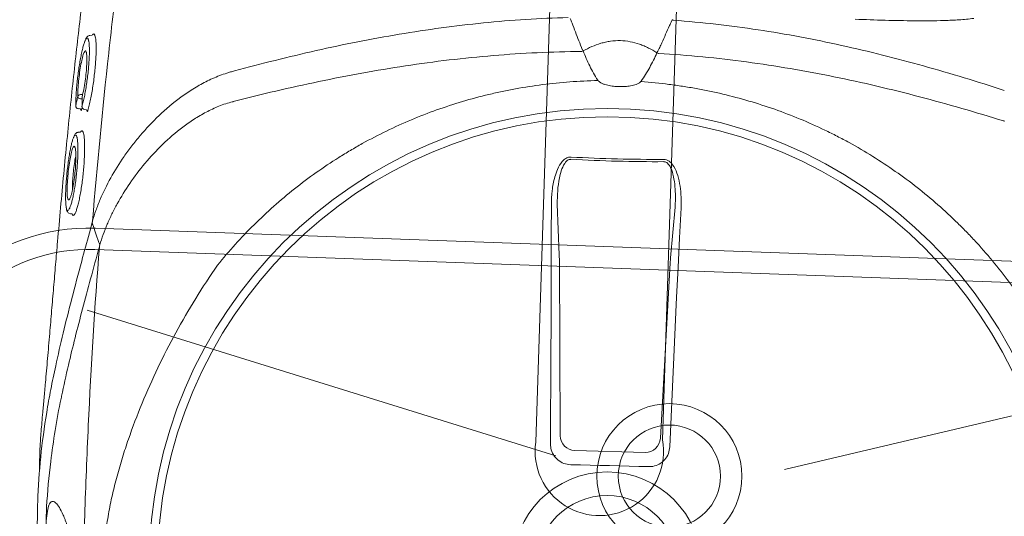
# Model space of a CAD drawing. Header units: millimetres. Extents: x 297264 to 416219, y -77299 to -23696.
# Tile 179 of 187: x 349233 to 349463, y -26375 to -26259. Entities that reach past the tile are written whole.
import ezdxf

# ---------------------------------------------------------------- set-up
doc = ezdxf.new("R2010")
doc.units = ezdxf.units.MM
doc.header["$LTSCALE"] = 2.5
for name, color, linetype, lineweight in [('CKD Equipments', 252, 'Continuous', 0), ('EQUIPMENT', 210, 'Continuous', 0), ('HATCH LIGHT', 250, 'Continuous', 0), ('K Equipment', 30, 'Continuous', 9)]:
    doc.layers.add(name, color=color, linetype=linetype, lineweight=lineweight)

# ---------------------------------------------------------------- blocks, each defined once
blk = doc.blocks.new('H-WASH')
at = {"layer": 'CKD Equipments', "color": 4}
for p, q in [((-2.566, -16.927), (-13.624, -13.925)), ((2.781, -17.054), (14.192, -13.925))]:
    blk.add_line(p, q, dxfattribs=at)
for points in [[(-13.5, -38), (13.5, -38, 0.414214), (18, -33.5), (18, -16.5, 0.414214), (13.5, -12), (-13.5, -12, 0.414214), (-18, -16.5), (-18, -33.5, 0.414214)], [(-13.5, -37.5), (13.5, -37.5, 0.414214), (17.5, -33.5), (17.5, -16.5, 0.414214), (13.5, -12.5), (-13.5, -12.5, 0.414214), (-17.5, -16.5), (-17.5, -33.5, 0.414214)]]:
    blk.add_lwpolyline(points, format="xyb", close=True, dxfattribs=at)
for radius in [1.693, 1.193]:
    blk.add_circle((0.1, -17.305), radius, dxfattribs=at)
blk = doc.blocks.new('G$C62143A14')
at = {"linetype": 'Continuous', "lineweight": 0}
for p, q in [((48.57, 345.63), (48.03, 345.57)), ((45.34, 329.13), (45.33, 329.04)), ((46.79, 328.96), (46.78, 328.89)), ((45.95, 328.38), (46.32, 328.34)), ((46.82, 328.73), (46.75, 328.33)), ((47.41, 328.22), (47.77, 328.17)), ((46.65, 322.92), (46.12, 322.87)), ((186.05, 310.43), (185.4, 298.56)), ((159.41, 298.28), (158.51, 310.14)), ((44.97, 303.8), (45.36, 303.77)), ((45.65, 303.41), (45.51, 303.55)), ((45.8, 303.47), (45.65, 303.41)), ((49.57, 299.48), (50.21, 302.26)), ((161.16, 256.1), (159.47, 297.14)), ((185.36, 297.41), (184.56, 256.36)), ((181.11, 252.93), (164.68, 252.75))]:
    blk.add_line(p, q, dxfattribs=at)
at = {"linetype": 'Continuous', "lineweight": 0, "flags": 128}
for points in [[(158.93, 254.16), (158.73, 261.15), (158.52, 268.13), (158.3, 275.11), (158.08, 282.09), (157.85, 289.07), (157.62, 296.03), (157.38, 303), (157.14, 309.95)], [(187.42, 310.28), (187.32, 303.32), (187.24, 296.35), (187.15, 289.38), (187.08, 282.4), (187.01, 275.42), (186.94, 268.44), (186.88, 261.45), (186.82, 254.46)], [(50.36, 301.27), (50.36, 301.27), (50.36, 301.27)], [(51.87, 297.29), (51.12, 299.29), (50.37, 301.26)], [(182.02, 249.63), (179.75, 249.61), (177.48, 249.59), (175.2, 249.56), (172.93, 249.54), (170.66, 249.51), (168.39, 249.49), (166.11, 249.46), (163.84, 249.43)]]:
    blk.add_lwpolyline(points, dxfattribs=at)
at = {"linetype": 'Continuous', "lineweight": 0}
for radius in [106.93, 105, 22.05, 16.56]:
    blk.add_circle((173.18, 226), radius, dxfattribs=at)
for centre, radius, start, end in [((177.96, 356.51), 6.29, 334.3284, 337.7748), ((157.41, 358.16), 13.42, 294.4256, 295.9261), ((157.61, 342.91), 6.49, 29.2266, 32.2639), ((186.11, 358.47), 13.42, 245.3063, 246.8069), ((46.34, 331.01), 0.662, 90.4906, 162.5797), ((46.36, 331.4), 0.685, 195.9711, 268.143), ((46.03, 329.07), 0.7, 182.9235, 263.468), ((47.48, 328.91), 0.7, 181.8037, 263.5226), ((168.31, 679.42), 358.79, 268.8832, 272.3492), ((168.31, 679.3), 358.14, 268.8832, 272.3493), ((164.68, 256.28), 3.53, 182.7979, 269.9804), ((181.03, 256.45), 3.53, 271.252, 358.4345)]:
    blk.add_arc(centre, radius, start, end, dxfattribs=at)
for centre, major_axis, start_param, end_param in [((159.19, 296.52), (0.09, -3.5), 1.744011, 2.093077), ((185.66, 296.81), (-0.02, -3.5), 4.190109, 4.539174)]:
    blk.add_ellipse(centre, major_axis=major_axis, ratio=0.086139, start_param=start_param, end_param=end_param, dxfattribs=at)
for points, knots in [([(48.93, 381.81), (48.6, 379.21), (47.9, 373.59), (47.04, 365.37), (46.3, 357.46), (45.69, 350.42), (45.11, 343.22), (44.57, 335.88), (44.05, 328.44), (43.55, 320.81), (43.08, 313.03), (42.64, 305.12), (42.26, 298.03), (41.95, 291.8), (41.68, 286.4), (41.42, 281.01), (41.15, 275.42), (40.92, 270.71), (40.72, 266.92), (40.56, 263.77), (40.38, 260.45), (40.21, 257.38), (40.08, 254.83), (39.98, 252.7), (39.9, 250.79), (39.84, 248.9), (39.83, 247.83), (39.91, 243.32)], [0, 0, 0, 0, 0.063316, 0.137046, 0.187379, 0.237747, 0.288072, 0.337874, 0.387718, 0.437523, 0.488782, 0.540075, 0.591317, 0.625909, 0.660493, 0.695746, 0.730982, 0.771161, 0.791716, 0.812265, 0.841912, 0.872106, 0.896195, 0.920292, 0.944907, 0.969526, 1, 1, 1, 1]), ([(50.21, 302.26), (50.81, 315.39), (51.6, 328.49), (53.06, 348.08), (53.59, 354.61), (54.76, 367.64), (55.39, 374.15), (56.07, 380.65)], [0, 0, 0, 0, 0.5, 0.5, 0.75, 0.75, 1, 1, 1, 1]), ([(254.16, 356.97), (253.59, 356.87), (253.02, 356.78), (251.88, 356.63), (251.31, 356.57), (249.59, 356.4), (248.44, 356.3), (245, 356.08), (242.7, 355.98), (238.08, 355.85), (235.77, 355.81), (231.14, 355.77), (228.82, 355.77), (226.5, 355.78)], [0, 0, 0, 0, 0.0625, 0.0625, 0.125, 0.125, 0.25, 0.25, 0.5, 0.5, 0.75, 0.75, 1, 1, 1, 1]), ([(82.05, 338.49), (88.31, 340.43), (94.62, 342.26), (104.17, 344.77), (107.37, 345.57), (113.78, 347.08), (117, 347.79), (126.68, 349.77), (133.19, 350.9), (143.02, 352.25), (146.31, 352.64), (152.9, 353.29), (156.2, 353.56), (159.5, 353.76)], [0, 0, 0, 0, 0.25, 0.25, 0.375, 0.375, 0.5, 0.5, 0.75, 0.75, 0.875, 0.875, 1, 1, 1, 1]), ([(159.99, 353.53), (160.13, 353.19), (160.28, 352.84), (160.43, 352.5), (160.72, 351.82), (161.01, 351.14), (161.3, 350.47), (161.59, 349.79), (161.88, 349.11), (162.18, 348.43), (162.47, 347.76), (162.76, 347.08), (163.05, 346.4)], [0.0002616, 0.0002616, 0.0002616, 0.0002616, 0.00188464, 0.00188464, 0.00188464, 0.00508207, 0.00508207, 0.00508207, 0.00827951, 0.00827951, 0.00827951, 0.01147698, 0.01147698, 0.01147698, 0.01147698]), ([(180.5, 346.27), (181.01, 347.27), (181.28, 347.96), (181.56, 348.64), (181.83, 349.32), (182.11, 350.01), (182.38, 350.69), (182.66, 351.38), (182.94, 352.06), (183.21, 352.74), (183.35, 353.09), (183.49, 353.44), (183.64, 353.79)], [0, 0, 0, 0, 0.00319655, 0.00319655, 0.00319655, 0.00639307, 0.00639307, 0.00639307, 0.00958958, 0.00958958, 0.00958958, 0.01121538, 0.01121538, 0.01121538, 0.01121538]), ([(184.11, 354.02), (187.42, 353.89), (190.73, 353.7), (197.33, 353.19), (200.62, 352.87), (210.48, 351.74), (217.01, 350.75), (226.74, 348.97), (229.97, 348.33), (236.41, 346.95), (239.63, 346.22), (249.23, 343.92), (255.57, 342.23), (261.88, 340.42)], [0, 0, 0, 0, 0.125, 0.125, 0.25, 0.25, 0.5, 0.5, 0.625, 0.625, 0.75, 0.75, 1, 1, 1, 1]), ([(180.5, 346.27), (179.86, 346.65), (179.19, 347.01), (178.15, 347.48), (177.8, 347.62), (177.09, 347.9), (176.73, 348.02), (174.91, 348.58), (173.41, 348.82), (171.09, 348.8), (170.32, 348.73), (169.18, 348.53), (168.8, 348.44), (168.06, 348.25), (167.7, 348.14), (165.9, 347.54), (164.56, 346.88), (163.28, 346.09)], [0, 0, 0, 0, 0.125, 0.125, 0.1875, 0.1875, 0.25, 0.25, 0.5, 0.5, 0.625, 0.625, 0.6875, 0.6875, 0.75, 0.75, 1, 1, 1, 1]), ([(48.03, 345.57), (47.98, 345.55), (47.79, 345.55), (47.54, 345.37), (47.32, 345.13), (47.17, 344.9), (47.09, 344.69), (47.01, 344.4)], [0, 0, 0, 0, 0.085263, 0.298133, 0.53129, 0.85157, 1, 1, 1, 1]), ([(47.79, 344.33), (47.76, 344.44), (47.68, 344.73), (47.54, 344.94), (47.34, 344.96), (47.17, 344.77), (47.05, 344.49), (47.01, 344.4)], [0, 0, 0, 0, 0.142974, 0.381895, 0.621008, 0.867279, 1, 1, 1, 1]), ([(49.13, 345.73), (49.16, 345.68), (49.25, 345.55), (49.38, 345.02), (49.51, 344.18), (49.59, 343.09), (49.63, 341.8), (49.62, 340.35), (49.57, 338.78), (49.47, 337.13), (49.34, 335.45), (49.17, 333.78), (48.96, 332.16), (48.73, 330.64), (48.47, 329.22), (48.28, 328.43), (48.19, 328.03)], [0, 0, 0, 0, 0.036944, 0.111064, 0.185167, 0.25898, 0.332797, 0.405887, 0.478972, 0.551758, 0.624553, 0.69822, 0.771885, 0.845998, 0.920119, 1, 1, 1, 1]), ([(48.57, 345.63), (48.57, 345.63), (48.63, 345.76), (48.69, 345.8), (48.74, 345.83)], [0, 0, 0, 0, 0.031421, 1, 1, 1, 1]), ([(48.74, 345.83), (48.76, 345.86), (48.87, 345.99), (49, 345.97), (49.09, 345.79), (49.13, 345.73)], [0, 0, 0, 0, 0.160118, 0.714475, 1, 1, 1, 1]), ([(162.9, 345.95), (156.01, 345.65), (149.15, 345.08), (138.9, 343.85), (135.48, 343.38), (128.69, 342.33), (125.3, 341.74), (115.17, 339.84), (108.47, 338.36), (98.51, 335.9), (95.2, 335.04), (88.61, 333.25), (85.33, 332.31), (82.06, 331.35)], [0, 0, 0, 0, 0.25, 0.25, 0.375, 0.375, 0.5, 0.5, 0.75, 0.75, 0.875, 0.875, 1, 1, 1, 1]), ([(163.28, 346.09), (163.79, 344.92), (164.33, 343.78), (165.22, 342.1), (165.53, 341.55), (166.18, 340.47), (166.53, 339.93), (166.9, 339.41)], [0, 0, 0, 0, 0.5, 0.5, 0.75, 0.75, 1, 1, 1, 1]), ([(177.03, 339.52), (177.39, 340.05), (177.72, 340.59), (178.35, 341.69), (178.65, 342.25), (179.5, 343.94), (180.02, 345.1), (180.5, 346.27)], [0, 0, 0, 0, 0.25, 0.25, 0.5, 0.5, 1, 1, 1, 1]), ([(262.02, 333.28), (258.73, 334.18), (255.43, 335.04), (248.8, 336.69), (245.48, 337.48), (235.46, 339.73), (228.74, 341.06), (218.57, 342.75), (215.17, 343.26), (208.35, 344.16), (204.93, 344.56), (194.65, 345.57), (187.78, 345.99), (180.88, 346.15)], [0, 0, 0, 0, 0.125, 0.125, 0.25, 0.25, 0.5, 0.5, 0.625, 0.625, 0.75, 0.75, 1, 1, 1, 1]), ([(47.01, 344.4), (46.98, 344.33), (46.88, 344.11), (46.69, 343.49), (46.46, 342.54), (46.24, 341.39), (46.03, 340.08), (45.84, 338.67), (45.67, 337.16), (45.53, 335.62), (45.42, 334.09), (45.34, 332.62), (45.3, 331.25), (45.3, 330.07), (45.32, 329.43), (45.34, 329.13)], [0, 0, 0, 0, 0.034967, 0.11668, 0.198521, 0.28284, 0.363401, 0.446271, 0.52675, 0.609595, 0.689692, 0.772207, 0.85087, 0.93183, 1, 1, 1, 1]), ([(46.79, 328.96), (46.87, 329.3), (47.03, 330), (47.26, 331.25), (47.48, 332.65), (47.66, 334.12), (47.82, 335.66), (47.94, 337.19), (48.02, 338.69), (48.07, 340.09), (48.07, 341.38), (48.03, 342.5), (47.95, 343.44), (47.87, 344.05), (47.8, 344.27), (47.79, 344.33)], [0, 0, 0, 0, 0.081121, 0.164592, 0.245691, 0.329206, 0.409093, 0.49132, 0.570813, 0.652715, 0.73066, 0.81084, 0.889237, 0.969944, 1, 1, 1, 1]), ([(45.71, 331.21), (45.69, 331.75), (45.67, 332.78), (45.76, 334.81), (45.94, 336.87), (46.19, 338.84), (46.49, 340.42), (46.71, 341.33), (46.82, 341.49), (46.83, 341.5)], [0, 0, 0, 0, 0.170858, 0.332147, 0.492014, 0.656195, 0.819988, 0.986588, 1, 1, 1, 1]), ([(47.35, 341.5), (47.4, 341.27), (47.51, 340.77), (47.56, 339.28), (47.52, 337.42), (47.37, 335.36), (47.13, 333.35), (46.9, 331.99), (46.76, 331.38), (46.73, 331.23)], [0, 0, 0, 0, 0.140566, 0.301933, 0.463305, 0.622013, 0.785773, 0.94855, 1, 1, 1, 1]), ([(46.83, 341.5), (46.92, 341.67), (47.11, 342.02), (47.29, 341.92), (47.35, 341.55), (47.35, 341.5)], [0, 0, 0, 0, 0.4462454, 0.9349282, 1, 1, 1, 1]), ([(50.2, 302.21), (50.41, 303.06), (50.64, 303.91), (51.18, 305.63), (51.48, 306.49), (52.46, 309.06), (53.22, 310.78), (54.96, 314.19), (55.94, 315.9), (57.56, 318.43), (58.13, 319.28), (59.03, 320.54), (59.34, 320.96), (59.96, 321.8), (60.29, 322.21), (61.93, 324.29), (63.33, 325.9), (66.37, 329.01), (68, 330.49), (70.64, 332.59), (71.56, 333.27), (73.48, 334.56), (74.47, 335.17), (76.51, 336.3), (77.56, 336.82), (79.2, 337.51), (79.75, 337.73), (80.6, 338.03), (80.88, 338.13), (81.46, 338.31), (81.75, 338.4), (82.04, 338.48)], [0, 0, 0, 0, 0.0625, 0.0625, 0.125, 0.125, 0.25, 0.25, 0.375, 0.375, 0.4375, 0.4375, 0.46875, 0.46875, 0.5, 0.5, 0.625, 0.625, 0.75, 0.75, 0.8125, 0.8125, 0.875, 0.875, 0.9375, 0.9375, 0.96875, 0.96875, 0.984375, 0.984375, 1, 1, 1, 1]), ([(79.75, 293.03), (82.31, 296.45), (85.04, 299.7), (90.82, 305.84), (93.86, 308.74), (100.26, 314.21), (103.61, 316.77), (108.01, 319.76), (108.9, 320.35), (110.69, 321.5), (111.6, 322.06), (114.34, 323.72), (116.19, 324.76), (121.81, 327.74), (125.65, 329.52), (133.49, 332.64), (137.5, 334), (142.63, 335.43), (143.66, 335.7), (145.73, 336.21), (146.78, 336.46), (149.91, 337.15), (152, 337.55), (158.29, 338.58), (162.49, 339.04), (166.97, 339.32)], [0, 0, 0, 0, 0.125, 0.125, 0.25, 0.25, 0.375, 0.375, 0.40625, 0.40625, 0.4375, 0.4375, 0.5, 0.5, 0.625, 0.625, 0.75, 0.75, 0.78125, 0.78125, 0.8125, 0.8125, 0.875, 0.875, 1, 1, 1, 1]), ([(166.9, 339.41), (166.97, 339.32), (167.04, 339.24), (167.21, 339.09), (167.3, 339.02), (167.59, 338.84), (167.79, 338.74), (168.21, 338.57), (168.43, 338.5), (168.86, 338.38), (169.08, 338.33), (169.74, 338.21), (170.18, 338.15), (171.08, 338.08), (171.53, 338.07), (172.43, 338.08), (172.88, 338.1), (173.77, 338.19), (174.21, 338.25), (174.86, 338.39), (175.08, 338.45), (175.51, 338.58), (175.72, 338.65), (176.14, 338.83), (176.35, 338.93), (176.63, 339.12), (176.72, 339.19), (176.89, 339.34), (176.96, 339.43), (177.03, 339.52)], [0, 0, 0, 0, 0.03125, 0.03125, 0.0625, 0.0625, 0.125, 0.125, 0.1875, 0.1875, 0.25, 0.25, 0.375, 0.375, 0.5, 0.5, 0.625, 0.625, 0.75, 0.75, 0.8125, 0.8125, 0.875, 0.875, 0.9375, 0.9375, 0.96875, 0.96875, 1, 1, 1, 1]), ([(176.96, 339.43), (179.33, 339.32), (181.45, 339.19), (184.64, 338.91), (185.7, 338.8), (187.83, 338.55), (188.88, 338.42), (194.15, 337.67), (198.29, 336.84), (206.46, 334.76), (210.49, 333.5), (216.42, 331.29), (218.39, 330.49), (221.31, 329.22), (222.28, 328.78), (224.21, 327.87), (225.17, 327.41), (229.93, 325.02), (233.59, 322.91), (240.66, 318.33), (244.06, 315.86), (248.96, 311.86), (250.56, 310.48), (252.91, 308.34), (253.69, 307.62), (255.22, 306.14), (255.98, 305.39), (259.71, 301.59), (262.53, 298.39), (265.16, 295.03)], [0, 0, 0, 0, 0.0625, 0.0625, 0.09375, 0.09375, 0.125, 0.125, 0.25, 0.25, 0.375, 0.375, 0.4375, 0.4375, 0.46875, 0.46875, 0.5, 0.5, 0.625, 0.625, 0.75, 0.75, 0.8125, 0.8125, 0.84375, 0.84375, 0.875, 0.875, 1, 1, 1, 1]), ([(45.34, 329.13), (45.4, 329.49), (45.46, 329.84), (45.52, 330.2), (45.58, 330.54), (45.64, 330.87), (45.71, 331.21)], [0, 0, 0, 0, 0.002000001, 0.002000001, 0.002000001, 0.003901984, 0.003901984, 0.003901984, 0.003901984]), ([(46.33, 331.68), (46.41, 331.68), (46.49, 331.68), (46.57, 331.68), (46.69, 331.69), (46.81, 331.69), (46.83, 331.69)], [0.0007933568, 0.0007933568, 0.0007933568, 0.0007933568, 0.0011395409, 0.0011395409, 0.0011395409, 0.0016472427, 0.0016472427, 0.0016472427, 0.0016472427]), ([(46.73, 331.23), (46.74, 330.87), (46.75, 330.51), (46.76, 330.15), (46.77, 329.75), (46.78, 329.36), (46.79, 328.96)], [0, 0, 0, 0, 0.002000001, 0.002000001, 0.002000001, 0.004171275, 0.004171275, 0.004171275, 0.004171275]), ([(81.91, 331.3), (81.36, 331.14), (80.83, 330.96), (79.77, 330.57), (79.26, 330.35), (77.73, 329.68), (76.75, 329.18), (75.33, 328.37), (74.86, 328.09), (73.94, 327.5), (73.48, 327.2), (72.15, 326.27), (71.29, 325.63), (68.84, 323.63), (67.32, 322.21), (64.5, 319.27), (63.18, 317.74), (60.74, 314.58), (59.62, 312.99), (57.58, 309.77), (56.66, 308.15), (55.43, 305.71), (55.04, 304.9), (54.31, 303.27), (53.97, 302.45), (53.04, 300), (52.53, 298.38), (52.13, 296.78)], [0, 0, 0, 0, 0.03125, 0.03125, 0.0625, 0.0625, 0.125, 0.125, 0.15625, 0.15625, 0.1875, 0.1875, 0.25, 0.25, 0.375, 0.375, 0.5, 0.5, 0.625, 0.625, 0.75, 0.75, 0.8125, 0.8125, 0.875, 0.875, 1, 1, 1, 1]), ([(46.74, 330.72), (46.69, 330.72), (46.56, 330.72), (46.42, 330.72), (46.34, 330.72)], [0, 0, 0, 0, 0.397181, 1, 1, 1, 1]), ([(46.32, 328.34), (46.36, 328.33), (46.44, 328.31), (46.52, 328.25), (46.56, 328.19), (46.57, 328.18), (46.57, 328.17), (46.57, 328.17), (46.57, 328.16)], [0, 0, 0, 0, 0.254985, 0.463826, 0.637296, 0.783337, 0.926867, 1, 1, 1, 1]), ([(46.75, 328.33), (46.73, 328.23), (46.71, 328.14), (46.67, 328.01), (46.66, 327.97), (46.63, 327.96), (46.62, 327.96), (46.61, 327.98), (46.6, 327.99), (46.59, 328.04), (46.58, 328.07), (46.58, 328.14), (46.58, 328.15), (46.57, 328.16)], [0, 0, 0, 0, 0.25, 0.25, 0.5, 0.5, 0.625, 0.625, 0.75, 0.75, 0.875, 0.875, 1, 1, 1, 1]), ([(47.77, 328.17), (47.78, 328.17), (47.82, 328.17), (47.9, 328.14), (47.97, 328.08), (48.01, 328.02), (48.01, 328), (48.01, 327.99), (48.01, 327.99)], [0, 0, 0, 0, 0.005493, 0.289143, 0.515025, 0.705708, 0.87243, 1, 1, 1, 1]), ([(48.19, 328.03), (48.18, 327.98), (48.15, 327.87), (48.1, 327.78), (48.05, 327.81), (48.02, 327.89), (48.01, 327.98), (48.01, 327.99)], [0, 0, 0, 0, 0.170931, 0.43557, 0.700344, 0.964272, 1, 1, 1, 1]), ([(46.12, 322.87), (46.08, 322.84), (45.89, 322.85), (45.64, 322.67), (45.42, 322.43), (45.27, 322.2), (45.19, 321.99), (45.11, 321.69)], [0, 0, 0, 0, 0.0760045, 0.2920195, 0.5221541, 0.8303026, 1, 1, 1, 1]), ([(45.89, 321.6), (45.87, 321.66), (45.81, 321.92), (45.67, 322.18), (45.47, 322.26), (45.28, 322.08), (45.16, 321.8), (45.11, 321.69)], [0, 0, 0, 0, 0.074975, 0.308763, 0.600633, 0.840221, 1, 1, 1, 1]), ([(47.15, 323.14), (47.22, 323.01), (47.36, 322.78), (47.52, 322.03), (47.64, 321.1), (47.73, 319.94), (47.78, 318.6), (47.78, 317.11), (47.75, 315.53), (47.67, 313.89), (47.55, 312.24), (47.4, 310.61), (47.22, 309.05), (47.01, 307.61), (46.77, 306.32), (46.53, 305.23), (46.28, 304.37), (46.03, 303.74), (45.88, 303.56), (45.8, 303.47)], [0, 0, 0, 0, 0.066966, 0.12566, 0.184351, 0.242449, 0.30055, 0.358196, 0.415842, 0.473121, 0.530398, 0.588231, 0.646066, 0.704525, 0.762985, 0.822038, 0.881088, 0.940546, 1, 1, 1, 1]), ([(46.65, 322.92), (46.66, 322.94), (46.72, 323.08), (46.78, 323.12), (46.83, 323.14)], [0, 0, 0, 0, 0.269637, 1, 1, 1, 1]), ([(46.83, 323.14), (46.86, 323.17), (46.97, 323.31), (47.07, 323.21), (47.15, 323.14)], [0, 0, 0, 0, 0.258674, 1, 1, 1, 1]), ([(45.11, 321.69), (45.09, 321.64), (45, 321.45), (44.84, 320.86), (44.63, 319.96), (44.44, 318.85), (44.25, 317.58), (44.09, 316.19), (43.95, 314.73), (43.84, 313.22), (43.76, 311.73), (43.71, 310.29), (43.69, 308.94), (43.71, 307.72), (43.77, 306.65), (43.85, 305.81), (43.93, 305.27), (43.99, 305.12), (44, 305.09)], [0, 0, 0, 0, 0.023226, 0.092931, 0.162639, 0.232676, 0.302714, 0.372201, 0.441684, 0.510683, 0.579678, 0.648044, 0.716408, 0.784299, 0.852186, 0.919822, 0.987451, 1, 1, 1, 1]), ([(44.77, 305.11), (44.81, 305.22), (44.93, 305.5), (45.13, 306.21), (45.35, 307.2), (45.55, 308.37), (45.74, 309.69), (45.91, 311.11), (46.04, 312.6), (46.14, 314.11), (46.21, 315.58), (46.24, 316.99), (46.22, 318.29), (46.18, 319.46), (46.1, 320.44), (46, 321.18), (45.92, 321.48), (45.89, 321.6)], [0, 0, 0, 0, 0.045419, 0.115839, 0.186799, 0.257754, 0.32863, 0.399501, 0.469663, 0.539816, 0.608957, 0.678085, 0.746838, 0.815591, 0.884388, 0.95319, 1, 1, 1, 1]), ([(45.03, 319.21), (45.08, 319.31), (45.23, 319.62), (45.41, 319.65), (45.5, 319.28), (45.51, 319.2)], [0, 0, 0, 0, 0.294516, 0.862877, 1, 1, 1, 1]), ([(157.14, 309.95), (157.13, 311.04), (157.12, 313.22), (157.56, 316.01), (158.26, 318.33), (159.01, 319.82), (159.93, 320.77), (160.64, 321.18), (161.14, 321.21), (161.33, 321.23)], [0, 0, 0, 0, 0.25332, 0.506196, 0.65059, 0.817687, 0.886369, 0.955719, 1, 1, 1, 1]), ([(161.31, 320.69), (161.18, 320.69), (160.86, 320.66), (160.54, 320.45), (160.2, 320.13), (159.65, 319.36), (159.16, 317.99), (158.7, 315.82), (158.44, 313.21), (158.49, 311.17), (158.51, 310.14)], [0, 0, 0, 0, 0.034894, 0.07906, 0.092988, 0.155615, 0.320186, 0.468315, 0.732642, 1, 1, 1, 1]), ([(182.99, 321.46), (183.22, 321.44), (183.67, 321.42), (184.43, 321.02), (185.38, 320.07), (186.27, 318.31), (186.94, 316.01), (187.36, 313.28), (187.4, 311.36), (187.42, 310.28)], [0, 0, 0, 0, 0.0522268, 0.1042313, 0.1923821, 0.3606157, 0.5543927, 0.7486822, 1, 1, 1, 1]), ([(186.05, 310.43), (186.05, 311.45), (186.05, 313.24), (185.78, 315.8), (185.34, 317.95), (184.73, 319.59), (184.06, 320.51), (183.55, 320.86), (183.22, 320.94), (183.06, 320.93), (183.01, 320.93)], [0, 0, 0, 0, 0.265211, 0.46586, 0.668447, 0.834858, 0.915193, 0.958561, 0.988769, 1, 1, 1, 1]), ([(44.19, 307.56), (44.18, 307.58), (44.1, 307.78), (44.03, 308.8), (43.99, 310.49), (44.06, 312.55), (44.21, 314.67), (44.44, 316.66), (44.72, 318.23), (44.92, 319.03), (45.02, 319.2), (45.03, 319.21)], [0, 0, 0, 0, 0.015121, 0.155418, 0.294804, 0.433435, 0.572075, 0.71203, 0.853105, 0.994782, 1, 1, 1, 1]), ([(45.51, 319.2), (45.57, 319.04), (45.69, 318.64), (45.79, 317.29), (45.81, 315.44), (45.72, 313.35), (45.53, 311.24), (45.28, 309.37), (44.99, 307.95), (44.8, 307.52), (44.72, 307.33)], [0, 0, 0, 0, 0.0984, 0.230543, 0.361452, 0.492139, 0.623641, 0.756097, 0.8899, 1, 1, 1, 1]), ([(45.26, 309.38), (45.24, 309.62), (45.2, 310.29), (45.23, 311.82), (45.32, 313.71), (45.49, 315.53), (45.65, 316.8), (45.75, 317.23), (45.77, 317.32)], [0, 0, 0, 0, 0.1171914, 0.3236173, 0.5316923, 0.7421657, 0.9517971, 1, 1, 1, 1]), ([(44.47, 307), (44.44, 307.01), (44.33, 307.03), (44.25, 307.33), (44.19, 307.56)], [0, 0, 0, 0, 0.26459, 1, 1, 1, 1]), ([(44.72, 307.33), (44.7, 307.27), (44.61, 307.01), (44.53, 307.01), (44.47, 307)], [0, 0, 0, 0, 0.212645, 1, 1, 1, 1]), ([(44, 305.09), (44.04, 304.8), (44.09, 304.57), (44.21, 304.32), (44.42, 304.02), (44.64, 303.9), (44.97, 303.8)], [0, 0, 0, 0, 0.150992, 0.540293, 0.796534, 1, 1, 1, 1]), ([(44, 305.09), (44.04, 304.95), (44.14, 304.63), (44.26, 304.57), (44.32, 304.54)], [0, 0, 0, 0, 0.453626, 1, 1, 1, 1]), ([(44.32, 304.54), (44.44, 304.58), (44.58, 304.62), (44.74, 305.04), (44.77, 305.11)], [0, 0, 0, 0, 0.8365957, 1, 1, 1, 1]), ([(45.51, 303.55), (45.47, 303.56), (45.41, 303.59), (45.37, 303.74), (45.36, 303.77)], [0, 0, 0, 0, 0.735294, 1, 1, 1, 1]), ([(50.2, 302.21), (50.19, 302.14), (50.18, 302.06), (50.17, 301.89), (50.18, 301.81), (50.21, 301.64), (50.23, 301.56), (50.28, 301.41), (50.32, 301.34), (50.36, 301.27)], [0, 0, 0, 0, 0.25, 0.25, 0.5, 0.5, 0.75, 0.75, 1, 1, 1, 1]), ([(50.2, 302.21), (50.2, 302.22), (50.2, 302.22), (50.21, 302.23), (50.21, 302.24), (50.21, 302.25), (50.21, 302.26)], [0, 0, 0, 0, 0.00003361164, 0.00003361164, 0.00003361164, 0.00009841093, 0.00009841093, 0.00009841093, 0.00009841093]), ([(45.6, 147.31), (45.02, 149.63), (44.08, 153.42), (43.14, 158.58), (42.52, 162.49), (42.07, 166.08), (41.78, 169.32), (41.57, 172.51), (41.43, 175.54), (41.32, 178.54), (41.24, 181.43), (41.18, 184.13), (41.11, 187.04), (41.05, 190.57), (40.96, 194.84), (40.86, 199.86), (40.72, 205.12), (40.58, 210.4), (40.42, 215.41), (40.27, 220), (40.12, 224.07), (39.98, 227.69), (39.87, 230.87), (39.8, 233.7), (39.73, 239.01), (39.98, 246.66), (40.84, 255.43), (41.86, 262.6), (42.9, 268.77), (44.25, 275.81), (46, 283.98), (47.78, 291.81), (49.04, 297.24), (49.57, 299.48)], [0, 0, 0, 0, 0.0593635, 0.0971043, 0.1348438, 0.1667324, 0.198607, 0.2201848, 0.2417788, 0.2633349, 0.278122, 0.2929063, 0.3080418, 0.3231723, 0.3441056, 0.3655953, 0.3864814, 0.4080077, 0.4295299, 0.4486306, 0.4683357, 0.4884205, 0.5086324, 0.5289688, 0.5492243, 0.6333183, 0.7152132, 0.756242, 0.7972696, 0.8516973, 0.906117, 0.9611972, 1, 1, 1, 1]), ([(52.02, 296.33), (51.42, 293.79), (50.23, 288.7), (48.59, 281.61), (47.1, 274.85), (45.67, 268), (44.9, 263.56), (44.47, 261.16)], [0, 0, 0, 0, 0.192621, 0.385484, 0.57846, 0.771235, 1, 1, 1, 1]), ([(55.29, 128.94), (54.17, 142.82), (53.27, 156.72), (51.87, 184.59), (51.39, 198.55), (50.98, 219.52), (50.9, 226.52), (50.84, 240.51), (50.86, 247.5), (51.08, 268.46), (51.45, 282.4), (52.02, 296.33)], [0, 0, 0, 0, 0.25, 0.25, 0.5, 0.5, 0.625, 0.625, 0.75, 0.75, 1, 1, 1, 1]), ([(265.16, 295.03), (266.9, 292.42), (268.56, 289.8), (271.72, 284.5), (273.22, 281.83), (276.08, 276.42), (277.43, 273.7), (279.98, 268.18), (281.17, 265.39), (283.41, 259.74), (284.44, 256.91), (285.85, 252.62), (286.3, 251.18), (287.14, 248.29), (287.54, 246.84), (288.29, 243.91), (288.64, 242.44), (289.27, 239.47), (289.55, 237.97), (290.02, 234.96), (290.22, 233.44), (290.43, 231.13), (290.49, 230.35), (290.55, 229.19), (290.56, 228.8), (290.59, 228.01), (290.6, 227.62), (290.62, 225.65), (290.56, 224.09), (290.35, 221.02), (290.18, 219.49), (289.77, 216.47), (289.52, 214.97), (288.95, 211.99), (288.63, 210.51), (287.95, 207.58), (287.58, 206.12), (286.8, 203.23), (286.38, 201.79), (285.07, 197.5), (284.11, 194.66), (280.98, 186.21), (278.56, 180.65), (274.42, 172.38), (272.96, 169.66), (269.9, 164.27), (268.3, 161.61), (266.62, 158.98)], [0, 0, 0, 0, 0.0625, 0.0625, 0.125, 0.125, 0.1875, 0.1875, 0.25, 0.25, 0.3125, 0.3125, 0.34375, 0.34375, 0.375, 0.375, 0.40625, 0.40625, 0.4375, 0.4375, 0.46875, 0.46875, 0.484375, 0.484375, 0.492188, 0.492188, 0.5, 0.5, 0.53125, 0.53125, 0.5625, 0.5625, 0.59375, 0.59375, 0.625, 0.625, 0.65625, 0.65625, 0.6875, 0.6875, 0.75, 0.75, 0.875, 0.875, 0.9375, 0.9375, 1, 1, 1, 1]), ([(81.21, 156.98), (79.47, 159.59), (77.81, 162.21), (74.65, 167.51), (73.14, 170.18), (70.29, 175.58), (68.94, 178.31), (66.39, 183.83), (65.2, 186.62), (62.96, 192.26), (61.93, 195.1), (60.52, 199.39), (60.07, 200.83), (59.22, 203.72), (58.82, 205.17), (58.08, 208.1), (57.73, 209.57), (57.1, 212.54), (56.82, 214.04), (56.34, 217.05), (56.15, 218.57), (55.94, 220.88), (55.88, 221.66), (55.82, 222.82), (55.8, 223.21), (55.78, 224), (55.77, 224.39), (55.75, 226.36), (55.8, 227.92), (56.02, 230.99), (56.19, 232.52), (56.6, 235.54), (56.85, 237.04), (57.42, 240.02), (57.73, 241.5), (58.42, 244.43), (58.79, 245.89), (59.57, 248.78), (59.98, 250.22), (61.29, 254.51), (62.26, 257.35), (65.39, 265.8), (67.81, 271.36), (71.95, 279.63), (73.4, 282.35), (76.46, 287.74), (78.07, 290.4), (79.75, 293.03)], [0, 0, 0, 0, 0.0625, 0.0625, 0.125, 0.125, 0.1875, 0.1875, 0.25, 0.25, 0.3125, 0.3125, 0.34375, 0.34375, 0.375, 0.375, 0.40625, 0.40625, 0.4375, 0.4375, 0.46875, 0.46875, 0.484375, 0.484375, 0.492187, 0.492187, 0.5, 0.5, 0.53125, 0.53125, 0.5625, 0.5625, 0.59375, 0.59375, 0.625, 0.625, 0.65625, 0.65625, 0.6875, 0.6875, 0.75, 0.75, 0.875, 0.875, 0.9375, 0.9375, 1, 1, 1, 1]), ([(44.47, 261.16), (44.44, 260.98), (43.93, 258.18), (43.23, 253.09), (42.27, 244.62), (41.92, 237.77), (41.88, 232.66), (41.9, 230.93), (41.91, 230.14)], [0, 0, 0, 0, 0.016162, 0.250764, 0.485322, 0.836539, 0.925214, 1, 1, 1, 1]), ([(163.84, 249.43), (163.3, 249.48), (162.2, 249.57), (160.74, 250.39), (159.63, 251.6), (159.05, 252.94), (158.97, 253.82), (158.93, 254.16)], [0, 0, 0, 0, 0.216319, 0.432689, 0.648031, 0.863773, 1, 1, 1, 1]), ([(186.82, 254.46), (186.77, 253.91), (186.65, 252.81), (185.8, 251.35), (184.55, 250.26), (183.21, 249.71), (182.35, 249.65), (182.02, 249.63)], [0, 0, 0, 0, 0.21899, 0.438068, 0.655087, 0.870478, 1, 1, 1, 1]), ([(42.51, 207.1), (42.47, 208.53), (42.43, 209.94), (42.38, 211.68), (42.37, 212.02), (42.35, 212.71), (42.34, 213.05), (42.31, 214.05), (42.29, 214.71), (42.25, 215.99), (42.23, 216.62), (42.2, 217.54), (42.19, 217.85), (42.17, 218.45), (42.16, 218.74), (42.12, 220.18), (42.08, 221.26), (42.04, 222.76), (42.02, 223.24), (41.99, 224.18), (41.98, 224.63), (41.95, 225.92), (41.93, 226.71), (41.91, 228.15), (41.9, 228.82), (41.9, 229.73), (41.9, 230.03), (41.91, 230.59), (41.91, 230.86), (41.94, 232.14), (41.98, 232.98), (42.12, 234.36), (42.22, 234.91), (42.39, 235.55), (42.46, 235.73), (42.56, 235.96), (42.6, 236.03), (42.68, 236.16), (42.72, 236.22), (42.93, 236.46), (43.12, 236.55), (43.54, 236.51), (43.78, 236.38), (44.29, 235.92), (44.57, 235.59), (45.17, 234.68), (45.49, 234.11), (45.93, 233.22), (46.01, 233.03), (46.19, 232.64), (46.28, 232.43), (46.55, 231.79), (46.73, 231.32), (47.11, 230.3), (47.3, 229.74), (47.69, 228.53), (47.89, 227.87), (48.28, 226.45), (48.47, 225.69), (48.86, 224.02), (49.05, 223.12), (49.33, 221.64), (49.42, 221.13), (49.59, 220.08), (49.68, 219.53), (49.84, 218.41), (49.92, 217.83), (50.04, 216.92), (50.07, 216.61), (50.15, 215.99), (50.18, 215.67), (50.35, 214.08), (50.46, 212.76), (50.59, 210.72), (50.63, 210.02), (50.68, 208.96), (50.7, 208.61), (50.72, 207.9), (50.73, 207.54), (50.76, 206.48), (50.77, 205.78), (50.78, 204.72), (50.78, 204.37), (50.78, 203.67), (50.77, 203.32), (50.75, 201.59), (50.71, 200.26), (50.62, 198.67), (50.6, 198.36), (50.56, 197.73), (50.54, 197.42), (50.47, 196.51), (50.42, 195.92), (50.26, 194.23), (50.14, 193.18), (49.94, 191.7), (49.87, 191.23), (49.73, 190.31), (49.65, 189.88), (49.43, 188.62), (49.27, 187.85), (48.95, 186.43), (48.79, 185.78), (48.55, 184.87), (48.46, 184.58), (48.3, 184.02), (48.22, 183.75), (47.82, 182.47), (47.5, 181.62), (46.89, 180.21), (46.6, 179.63), (46.18, 178.94), (46.04, 178.74), (45.78, 178.39), (45.65, 178.25), (45.28, 177.9), (45.05, 177.77), (44.63, 177.73), (44.44, 177.82), (44.09, 178.2), (43.94, 178.5), (43.73, 179.13), (43.66, 179.37), (43.57, 179.79), (43.54, 179.94), (43.48, 180.25), (43.46, 180.41), (43.32, 181.28), (43.24, 182.12), (43.14, 183.4), (43.12, 183.66), (43.09, 184.22), (43.07, 184.52), (43.03, 185.44), (43, 186.1), (42.95, 187.54), (42.93, 188.32), (42.89, 189.61), (42.88, 190.05), (42.86, 190.98), (42.85, 191.47), (42.82, 192.99), (42.79, 194.06), (42.76, 195.79), (42.75, 196.38), (42.73, 197.3), (42.72, 197.62), (42.71, 198.25), (42.7, 198.57), (42.67, 200.18), (42.64, 201.5), (42.6, 203.56), (42.58, 204.26), (42.54, 205.68), (42.53, 206.39), (42.51, 207.1)], [0, 0, 0, 0, 0.015625, 0.015625, 0.019531, 0.019531, 0.023438, 0.023438, 0.03125, 0.03125, 0.039063, 0.039063, 0.042969, 0.042969, 0.046875, 0.046875, 0.0625, 0.0625, 0.070313, 0.070313, 0.078125, 0.078125, 0.09375, 0.09375, 0.109375, 0.109375, 0.117188, 0.117188, 0.125, 0.125, 0.15625, 0.15625, 0.1875, 0.1875, 0.203125, 0.203125, 0.210938, 0.210938, 0.21875, 0.21875, 0.25, 0.25, 0.28125, 0.28125, 0.3125, 0.3125, 0.34375, 0.34375, 0.351563, 0.351563, 0.359375, 0.359375, 0.375, 0.375, 0.390625, 0.390625, 0.40625, 0.40625, 0.421875, 0.421875, 0.4375, 0.4375, 0.445313, 0.445313, 0.453125, 0.453125, 0.460938, 0.460938, 0.464844, 0.464844, 0.46875, 0.46875, 0.484375, 0.484375, 0.492188, 0.492188, 0.496094, 0.496094, 0.5, 0.5, 0.507813, 0.507813, 0.511719, 0.511719, 0.515625, 0.515625, 0.53125, 0.53125, 0.535156, 0.535156, 0.539063, 0.539063, 0.546875, 0.546875, 0.5625, 0.5625, 0.570313, 0.570313, 0.578125, 0.578125, 0.59375, 0.59375, 0.609375, 0.609375, 0.617188, 0.617188, 0.625, 0.625, 0.65625, 0.65625, 0.6875, 0.6875, 0.703125, 0.703125, 0.71875, 0.71875, 0.75, 0.75, 0.78125, 0.78125, 0.8125, 0.8125, 0.828125, 0.828125, 0.835938, 0.835938, 0.84375, 0.84375, 0.875, 0.875, 0.882812, 0.882812, 0.890625, 0.890625, 0.90625, 0.90625, 0.921875, 0.921875, 0.929687, 0.929687, 0.9375, 0.9375, 0.953125, 0.953125, 0.960937, 0.960937, 0.964844, 0.964844, 0.96875, 0.96875, 0.984375, 0.984375, 0.992187, 0.992187, 1, 1, 1, 1])]:
    blk.add_open_spline(points, degree=3, knots=knots, dxfattribs=at)
for points in [[(183.79, 354.13), (183.85, 354.1), (183.91, 354.07), (183.96, 354.04)], [(183.96, 354.04), (184.01, 354.01), (184.06, 354.01), (184.11, 354.02)], [(162.96, 345.94), (162.94, 345.94), (162.92, 345.95), (162.9, 345.95)], [(163.05, 346.4), (163.06, 346.39), (163.08, 346.39), (163.1, 346.38)], [(180.88, 346.15), (180.86, 346.14), (180.84, 346.13), (180.83, 346.13)], [(82.05, 338.49), (82.05, 338.49), (82.04, 338.48), (82.04, 338.48)], [(82.06, 331.35), (82.01, 331.33), (81.96, 331.32), (81.91, 331.3)], [(262.17, 333.24), (262.12, 333.25), (262.07, 333.27), (262.02, 333.28)], [(50.36, 301.27), (50.36, 301.27), (50.36, 301.27), (50.37, 301.26)], [(51.87, 297.29), (52.01, 297.13), (52.1, 296.95), (52.13, 296.78)], [(52.13, 296.78), (52.09, 296.63), (52.06, 296.48), (52.02, 296.33)]]:
    blk.add_open_spline(points, degree=3, dxfattribs=at)
at = {"layer": 'CKD Equipments'}
blk.add_arc((170.42, 252.78), 15, 173.8395, 12.3466, dxfattribs=at)
blk.add_arc((170.42, 252.78), 15, 173.8395, 12.3466, dxfattribs=at)
blk.add_arc((170.42, 252.78), 15, 173.8395, 12.3466, dxfattribs=at)
blk.add_arc((170.42, 252.78), 15, 173.8395, 12.3466, dxfattribs=at)
blk.add_arc((170.42, 252.78), 15, 173.8395, 12.3466, dxfattribs=at)
blk.add_arc((170.42, 252.78), 15, 173.8395, 12.3466, dxfattribs=at)
at = {"layer": 'EQUIPMENT'}
for points in [[(184.49, 414.24), (185.08, 255.99)], [(184.49, 414.24), (185.08, 255.99)], [(184.49, 414.24), (185.08, 255.99)], [(184.49, 414.24), (185.08, 255.99)], [(184.49, 414.24), (185.08, 255.99)], [(184.49, 414.24), (185.08, 255.99)], [(184.49, 414.24), (185.08, 255.99)], [(184.49, 414.24), (185.08, 255.99)], [(155.51, 254.39), (154.92, 413.78)], [(155.51, 254.39), (154.92, 413.78)], [(155.51, 254.39), (154.92, 413.78)], [(155.51, 254.39), (154.92, 413.78)], [(155.51, 254.39), (154.92, 413.78)], [(155.51, 254.39), (154.92, 413.78)], [(155.51, 254.39), (154.92, 413.78)], [(155.51, 254.39), (154.92, 413.78)]]:
    blk.add_lwpolyline(points, dxfattribs=at)
blk.add_arc((170.42, 252.78), 15, 173.8395, 12.3466, dxfattribs=at)
blk.add_arc((170.42, 252.78), 15, 173.8395, 12.3466, dxfattribs=at)

msp = doc.modelspace()

# ---------------------------------------------------------------- hatches: boundary and pattern name
at = {"layer": 'HATCH LIGHT', "true_color": 0x636466}
h = msp.add_hatch(dxfattribs=at)
h.set_pattern_fill('ANSI32', color=251, scale=6)
h.set_pattern_definition([(45, (278504.94, -46725.026), (-40.411153, 40.411153), []), (45, (278531.88, -46725.026), (-40.411153, 40.411153), [])])
h.paths.add_polyline_path([(355647.78, -32589.97), (355453.84, -32638.82), (355635.38, -33359.69), (343082.73, -33359.58, -0.000263), (343068.2, -33559.58), (355891.99, -33559.7)])
h.paths.add_polyline_path([(343496.68, -25157.06), (343296.59, -25157.06, -0.011972), (342815.37, -34256.03), (343015.96, -34256.03, 0.01196)])
h.paths.add_polyline_path([(343480.3, -25697.6), (353159.24, -26046.56, 0.003501), (353653.31, -26800.64), (353820.94, -26691.53), (353270.83, -25850.46), (343486.54, -25497.7, -0.000262)])
h = msp.add_hatch(dxfattribs=at)
h.set_pattern_fill('ANSI36', color=251, scale=7)
h.set_pattern_definition([(45, (278504.942, -46725.026), (11.786586, 43.2174826), [55.5625, -11.1125, 0, -11.1125])])
h.paths.add_polyline_path([(349605.34, -26788.95), (350544.73, -26822.82), (350572.47, -26053.37), (353103.53, -26144.62), (353570.05, -26856.03), (353653.31, -26800.64, -0.003501), (353159.24, -26046.56), (350106.37, -25936.69, -0.403697), (350491.96, -26336.43, -1), (349691.96, -26336.43, -0.424809), (350106.37, -25936.69), (346273.84, -25798.4), (346270.24, -25898.26), (349633.08, -26019.5)])

# ---------------------------------------------------------------- block references
at = {"layer": 'CKD Equipments', "ltscale": 0.25, "rotation": 357.9373069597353}
msp.add_blockref('G$C62143A14', (349188.79, -26605.95), dxfattribs=at)
at = {"layer": 'K Equipment', "xscale": 10, "yscale": 10, "zscale": 10, "rotation": 357.9351876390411}
msp.add_blockref('H-WASH', (349389.78, -26192.28), dxfattribs=at)

doc.saveas('drawing.dxf')
